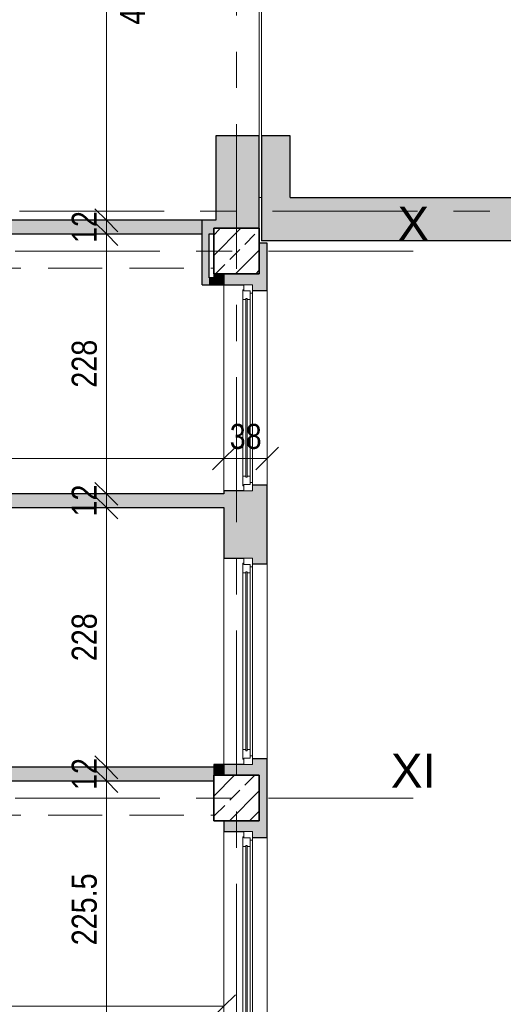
# Model space of a CAD drawing. Header units: centimetres. Extents: x -1737 to 22393, y -8842 to 3760.
# Tile 34 of 44: x 997 to 1422, y 1667 to 2531. Entities that reach past the tile are written whole.
import ezdxf

# ---------------------------------------------------------------- set-up
doc = ezdxf.new("R2010")
doc.units = ezdxf.units.CM
doc.linetypes.add('Oś', pattern=[222.25, 127, -31.75, 31.75, -31.75])
doc.linetypes.add('Ukryte', pattern=[71.438, 47.625, -23.813])
for name, color, linetype, lineweight in [('A-ANNO-DIMS', 211, 'Continuous', 13), ('A-ANNO-DIMS-100', 211, 'Continuous', 13), ('A-AREA', 32, 'Continuous', 9), ('A-DETL-HDLN', 90, 'Ukryte', 9), ('A-FLOR', 192, 'Continuous', 13), ('A-GLAZ', 151, 'Continuous', 13), ('A-WALL', 113, 'Continuous', 13), ('S-COLS', 52, 'Continuous', 9), ('S-GRID', 1, 'Continuous', 13), ('S-GRID-IDEN', 1, 'Continuous', 13)]:
    doc.layers.add(name, color=color, linetype=linetype, lineweight=lineweight)
doc.styles.add('Arial Narrow_1', font='ARIALN.TTF', dxfattribs={"height": 22})
doc.styles.add('Arial_1', font='arial.ttf', dxfattribs={"height": 30})
doc.dimstyles.new('Diagonal_1_100__0_1_', dxfattribs={"dimscale": 30.48, "dimtxt": 22.515481, "dimasz": 0.656168, "dimexe": 0.164042, "dimexo": 0.0625, "dimgap": 0.065617, "dimtad": 1, "dimdec": 1, "dimrnd": 0.1, "dimdsep": 46, "dimtxsty": 'Arial Narrow_1', "dimblk1": 'OBLIQUE', "dimblk2": 'OBLIQUE', "dimsah": 1, "dimcen": 0.09, "dimazin": 0, "dimtfac": 1, "dimtdec": 4, "dimtix": 1, "dimtmove": 0, "dimatfit": 3, "dimfxl": 0.164042, "dimfxlon": 1, "dimtvp": 1, "dimtolj": 1, "dimtzin": 0, "dimarcsym": 2})
doc.dimstyles.new('Diagonal_1_100__0_1__2', dxfattribs={"dimscale": 30.48, "dimtxt": 22.515481, "dimasz": 0.656168, "dimexe": 0.164042, "dimexo": 0.0625, "dimgap": 0.065617, "dimtad": 1, "dimdec": 1, "dimrnd": 0.1, "dimdsep": 46, "dimtxsty": 'Arial Narrow_1', "dimblk1": 'OBLIQUE', "dimblk2": 'OBLIQUE', "dimsah": 1, "dimcen": 0.09, "dimazin": 0, "dimtfac": 1, "dimtdec": 4, "dimtix": 1, "dimtmove": 2, "dimatfit": 3, "dimfxl": 0.164042, "dimfxlon": 1, "dimtvp": 1, "dimtolj": 1, "dimtzin": 0, "dimarcsym": 2})

# ---------------------------------------------------------------- blocks, each defined once
blk = doc.blocks.new('M_Concrete-Square-Column - 400 x 400mm-V19-3_piętro I __3_90 m_ - stan istniejący')
at = {"layer": 'S-COLS'}
h = blk.add_hatch(dxfattribs=at)
h.set_pattern_fill('FP_20', color=256, style=0, pattern_type=2)
h.set_pattern_definition([(45, (-1187.377, -1848.326), (-17.67767, 17.67767), []), (45, (-1169.7, -1848.326), (-17.67767, 17.67767), [12.5, -6.25])])
h.paths.add_polyline_path([(20, -20), (20, 20), (-20, 20), (-20, -20)], flags=0)
at = {"layer": 'S-COLS', "lineweight": 35}
for p, q in [((20, 20), (-20, 20)), ((-20, 20), (-20, -20)), ((20, -20), (20, 20)), ((-20, -20), (20, -20))]:
    blk.add_line(p, q, dxfattribs=at)
blk = doc.blocks.new('M_Concrete-Square-Column - 400 x 400mm-V24-3_piętro I __3_90 m_ - stan istniejący')
at = {"layer": 'S-COLS'}
h = blk.add_hatch(dxfattribs=at)
h.set_pattern_fill('FP_25', color=256, style=0, pattern_type=2)
h.set_pattern_definition([(45, (-1187.377, -2328.326), (-17.67767, 17.67767), []), (45, (-1169.7, -2328.326), (-17.67767, 17.67767), [12.5, -6.25])])
h.paths.add_polyline_path([(20, -20), (20, 20), (-20, 20), (-20, -20)], flags=0)
at = {"layer": 'S-COLS', "lineweight": 35}
for p, q in [((20, 20), (-20, 20)), ((-20, 20), (-20, -20)), ((20, -20), (20, 20)), ((-20, -20), (20, -20))]:
    blk.add_line(p, q, dxfattribs=at)
blk = doc.blocks.new('Okno - automatyczna etykieta - 181x181 _nietypowy podział_-2208595-3_piętro I __3_90 m_ - stan istniejący')
at = {"layer": 'A-GLAZ'}
for p, q in [((-90.5, 1.5), (-85, 1.5)), ((-90.5, -6), (-90.5, 1.5)), ((-86, 2.5), (-77.5, 2.5)), ((-86, 1.5), (-86, 2.5)), ((-85, 1.5), (-86, 1.5)), ((-85, -4), (-85, 1.5)), ((-85, 1.5), (-85, -4)), ((-77.5, 2.5), (-77.5, -0.25)), ((77.5, 2.5), (-77.5, 2.5)), ((77.5, 2.5), (86, 2.5)), ((77.5, -0.25), (77.5, 2.5)), ((85, 1.5), (85, -4)), ((86, 1.5), (85, 1.5)), ((85, 1.5), (90.5, 1.5)), ((85, -4), (85, 1.5)), ((86, 2.5), (86, 1.5)), ((90.5, 1.5), (90.5, -6)), ((-83, -6), (-90.5, -6)), ((-90.5, -6), (90.5, -6)), ((-77.5, -4), (-85, -4)), ((-85, -4), (-83, -4)), ((-83, -4), (-83, -6)), ((83, -6), (-83, -6)), ((-78.5, -1.25), (-78.5, -0.25)), ((-78.5, -0.25), (78.5, -0.25)), ((-78.5, -0.25), (-78.5, -1.25)), ((-77.5, -0.25), (-78.5, -0.25)), ((78.5, -1.25), (-78.5, -1.25)), ((-78.5, -1.25), (-77.5, -1.25)), ((-77.5, -1.25), (-77.5, -4)), ((77.5, -4), (-77.5, -4)), ((78.5, -0.25), (77.5, -0.25)), ((77.5, -1.25), (78.5, -1.25)), ((77.5, -4), (77.5, -1.25)), ((85, -4), (77.5, -4)), ((78.5, -0.25), (78.5, -1.25)), ((78.5, -1.25), (78.5, -0.25)), ((83, -4), (85, -4)), ((83, -6), (83, -4)), ((90.5, -6), (83, -6))]:
    blk.add_line(p, q, dxfattribs=at)
blk = doc.blocks.new('Okno - automatyczna etykieta - 181x181 _nietypowy podział_-2208597-3_piętro I __3_90 m_ - stan istniejący')
at = {"layer": 'A-GLAZ'}
for p, q in [((-83, 6), (-90.5, 6)), ((-90.5, 6), (-90.5, -1.5)), ((-90.5, 6), (90.5, 6)), ((-77.5, 4), (-85, 4)), ((-85, 4), (-85, -1.5)), ((-85, -1.5), (-85, 4)), ((-85, 4), (-83, 4)), ((-83, 4), (-83, 6)), ((83, 6), (-83, 6)), ((78.5, 1.25), (-78.5, 1.25)), ((-78.5, 1.25), (-78.5, 0.25)), ((-78.5, 0.25), (-78.5, 1.25)), ((-78.5, 1.25), (-77.5, 1.25)), ((-78.5, 0.25), (78.5, 0.25)), ((-77.5, 0.25), (-78.5, 0.25)), ((-77.5, 1.25), (-77.5, 4)), ((77.5, 4), (-77.5, 4)), ((-77.5, -2.5), (-77.5, 0.25)), ((85, 4), (77.5, 4)), ((77.5, 4), (77.5, 1.25)), ((77.5, 1.25), (78.5, 1.25)), ((77.5, 0.25), (77.5, -2.5)), ((78.5, 0.25), (77.5, 0.25)), ((78.5, 0.25), (78.5, 1.25)), ((78.5, 1.25), (78.5, 0.25)), ((90.5, 6), (83, 6)), ((83, 6), (83, 4)), ((83, 4), (85, 4)), ((85, -1.5), (85, 4)), ((85, 4), (85, -1.5)), ((90.5, -1.5), (90.5, 6)), ((-90.5, -1.5), (-85, -1.5)), ((-85, -1.5), (-86, -1.5)), ((-86, -1.5), (-86, -2.5)), ((-86, -2.5), (-77.5, -2.5)), ((77.5, -2.5), (-77.5, -2.5)), ((77.5, -2.5), (86, -2.5)), ((86, -1.5), (85, -1.5)), ((85, -1.5), (90.5, -1.5)), ((86, -2.5), (86, -1.5))]:
    blk.add_line(p, q, dxfattribs=at)
blk = doc.blocks.new('DIMBLOCK80-3_piętro I __3_90 m_ - stan istniejący')
at = {"layer": 'A-ANNO-DIMS-100'}
for p, q in [((1073.19, 1863.33), (1063.19, 1873.33)), ((1068.19, 1863.33), (1078.19, 1863.33)), ((1073.19, 1863.33), (1068.19, 1863.33)), ((1073.19, 1637.83), (1073.19, 1863.33)), ((1073.19, 1863.33), (1083.19, 1853.33)), ((1073.19, 1637.83), (1063.19, 1647.83)), ((1068.19, 1637.83), (1078.19, 1637.83)), ((1073.19, 1637.83), (1068.19, 1637.83)), ((1073.19, 1637.83), (1083.19, 1627.83))]:
    blk.add_line(p, q, dxfattribs=at)
at = {"layer": 'A-ANNO-DIMS-100', "color": 0, "insert": (1042.76, 1719.13), "char_height": 22, "width": 75.4805, "attachment_point": 1, "rotation": 90, "line_spacing_factor": 0.974696, "style": 'Arial Narrow_1'}
blk.add_mtext('225.5', dxfattribs=at)
blk = doc.blocks.new('_Oblique')
at = {"color": 0, "linetype": 'ByBlock', "lineweight": -2}
blk.add_line((-0.5, -0.5), (0.5, 0.5), dxfattribs=at)
blk = doc.blocks.new('DIMBLOCK81-3_piętro I __3_90 m_ - stan istniejący')
at = {"layer": 'A-ANNO-DIMS-100'}
for p, q in [((1073.19, 1875.33), (1063.19, 1885.33)), ((1068.19, 1875.33), (1078.19, 1875.33)), ((1073.19, 1875.33), (1068.19, 1875.33)), ((1073.19, 1863.33), (1073.19, 1875.33)), ((1073.19, 1875.33), (1083.19, 1865.33)), ((1073.19, 1863.33), (1063.19, 1873.33)), ((1068.19, 1863.33), (1078.19, 1863.33)), ((1073.19, 1863.33), (1068.19, 1863.33)), ((1073.19, 1863.33), (1083.19, 1853.33))]:
    blk.add_line(p, q, dxfattribs=at)
at = {"layer": 'A-ANNO-DIMS-100', "color": 0, "insert": (1042.76, 1855.39), "char_height": 22, "width": 33.4516, "attachment_point": 1, "rotation": 90, "line_spacing_factor": 0.974696, "style": 'Arial Narrow_1'}
blk.add_mtext('12', dxfattribs=at)
blk = doc.blocks.new('DIMBLOCK82-3_piętro I __3_90 m_ - stan istniejący')
at = {"layer": 'A-ANNO-DIMS-100'}
for p, q in [((1073.19, 2103.33), (1063.19, 2113.33)), ((1068.19, 2103.33), (1078.19, 2103.33)), ((1073.19, 2103.33), (1068.19, 2103.33)), ((1073.19, 1875.33), (1073.19, 2103.33)), ((1073.19, 2103.33), (1083.19, 2093.33)), ((1073.19, 1875.33), (1063.19, 1885.33)), ((1068.19, 1875.33), (1078.19, 1875.33)), ((1073.19, 1875.33), (1068.19, 1875.33)), ((1073.19, 1875.33), (1083.19, 1865.33))]:
    blk.add_line(p, q, dxfattribs=at)
at = {"layer": 'A-ANNO-DIMS-100', "color": 0, "insert": (1042.76, 1968.42), "char_height": 22, "width": 50.1774, "attachment_point": 1, "rotation": 90, "line_spacing_factor": 0.974696, "style": 'Arial Narrow_1'}
blk.add_mtext('228', dxfattribs=at)
blk = doc.blocks.new('DIMBLOCK83-3_piętro I __3_90 m_ - stan istniejący')
at = {"layer": 'A-ANNO-DIMS-100'}
for p, q in [((1073.19, 2115.33), (1063.19, 2125.33)), ((1073.19, 2103.33), (1063.19, 2113.33)), ((1068.19, 2115.33), (1078.19, 2115.33)), ((1073.19, 2115.33), (1068.19, 2115.33)), ((1073.19, 2103.33), (1073.19, 2115.33)), ((1073.19, 2115.33), (1083.19, 2105.33)), ((1068.19, 2103.33), (1078.19, 2103.33)), ((1073.19, 2103.33), (1068.19, 2103.33)), ((1073.19, 2103.33), (1083.19, 2093.33))]:
    blk.add_line(p, q, dxfattribs=at)
at = {"layer": 'A-ANNO-DIMS-100', "color": 0, "insert": (1042.76, 2095.39), "char_height": 22, "width": 33.4516, "attachment_point": 1, "rotation": 90, "line_spacing_factor": 0.974696, "style": 'Arial Narrow_1'}
blk.add_mtext('12', dxfattribs=at)
blk = doc.blocks.new('DIMBLOCK84-3_piętro I __3_90 m_ - stan istniejący')
at = {"layer": 'A-ANNO-DIMS-100'}
for p, q in [((1073.19, 2343.33), (1063.19, 2353.33)), ((1068.19, 2343.33), (1078.19, 2343.33)), ((1073.19, 2343.33), (1068.19, 2343.33)), ((1073.19, 2115.33), (1073.19, 2343.33)), ((1073.19, 2343.33), (1083.19, 2333.33)), ((1073.19, 2115.33), (1063.19, 2125.33)), ((1068.19, 2115.33), (1078.19, 2115.33)), ((1073.19, 2115.33), (1068.19, 2115.33)), ((1073.19, 2115.33), (1083.19, 2105.33))]:
    blk.add_line(p, q, dxfattribs=at)
at = {"layer": 'A-ANNO-DIMS-100', "color": 0, "insert": (1042.76, 2208.42), "char_height": 22, "width": 50.1774, "attachment_point": 1, "rotation": 90, "line_spacing_factor": 0.974696, "style": 'Arial Narrow_1'}
blk.add_mtext('228', dxfattribs=at)
blk = doc.blocks.new('DIMBLOCK85-3_piętro I __3_90 m_ - stan istniejący')
at = {"layer": 'A-ANNO-DIMS-100'}
for p, q in [((1073.19, 2355.33), (1063.19, 2365.33)), ((1073.19, 2343.33), (1063.19, 2353.33)), ((1068.19, 2355.33), (1078.19, 2355.33)), ((1073.19, 2355.33), (1068.19, 2355.33)), ((1073.19, 2343.33), (1073.19, 2355.33)), ((1073.19, 2355.33), (1083.19, 2345.33)), ((1068.19, 2343.33), (1078.19, 2343.33)), ((1073.19, 2343.33), (1068.19, 2343.33)), ((1073.19, 2343.33), (1083.19, 2333.33))]:
    blk.add_line(p, q, dxfattribs=at)
at = {"layer": 'A-ANNO-DIMS-100', "color": 0, "insert": (1042.76, 2335.39), "char_height": 22, "width": 33.4516, "attachment_point": 1, "rotation": 90, "line_spacing_factor": 0.974696, "style": 'Arial Narrow_1'}
blk.add_mtext('12', dxfattribs=at)
blk = doc.blocks.new('DIMBLOCK86-3_piętro I __3_90 m_ - stan istniejący')
at = {"layer": 'A-ANNO-DIMS-100'}
for p, q in [((1073.19, 2822.33), (1063.19, 2832.33)), ((1068.19, 2822.33), (1078.19, 2822.33)), ((1073.19, 2822.33), (1068.19, 2822.33)), ((1073.19, 2355.33), (1073.19, 2822.33)), ((1073.19, 2822.33), (1083.19, 2812.33)), ((1073.19, 2355.33), (1063.19, 2365.33)), ((1068.19, 2355.33), (1078.19, 2355.33)), ((1073.19, 2355.33), (1068.19, 2355.33)), ((1073.19, 2355.33), (1083.19, 2345.33))]:
    blk.add_line(p, q, dxfattribs=at)
at = {"layer": 'A-ANNO-DIMS-100', "color": 0, "insert": (1085.07, 2527.02), "char_height": 22, "width": 50.1774, "attachment_point": 1, "rotation": 90, "line_spacing_factor": 0.974696, "style": 'Arial Narrow_1'}
blk.add_mtext('467', dxfattribs=at)
blk = doc.blocks.new('DIMBLOCK109-3_piętro I __3_90 m_ - stan istniejący')
at = {"layer": 'A-ANNO-DIMS-100'}
for p, q in [((1176.38, 2146.24), (1186.38, 2156.24)), ((1214.38, 2146.24), (1224.38, 2156.24)), ((1176.38, 2146.24), (1166.38, 2136.24)), ((1176.38, 2141.24), (1176.38, 2151.24)), ((1214.38, 2146.24), (1176.38, 2146.24)), ((1176.38, 2146.24), (1176.38, 2141.24)), ((1214.38, 2146.24), (1204.38, 2136.24)), ((1214.38, 2141.24), (1214.38, 2151.24)), ((1214.38, 2146.24), (1214.38, 2141.24))]:
    blk.add_line(p, q, dxfattribs=at)
at = {"layer": 'A-ANNO-DIMS-100', "color": 0, "insert": (1181.44, 2176.68), "char_height": 22, "width": 33.4516, "attachment_point": 1, "line_spacing_factor": 0.974696, "style": 'Arial Narrow_1'}
blk.add_mtext('38', dxfattribs=at)
blk = doc.blocks.new('DIMBLOCK110-3_piętro I __3_90 m_ - stan istniejący')
at = {"layer": 'A-ANNO-DIMS-100'}
for p, q in [((542.38, 2146.24), (552.38, 2156.24)), ((1176.38, 2146.24), (1186.38, 2156.24)), ((542.38, 2146.24), (532.38, 2136.24)), ((542.38, 2141.24), (542.38, 2151.24)), ((1176.38, 2146.24), (542.38, 2146.24)), ((542.38, 2146.24), (542.38, 2141.24)), ((1176.38, 2146.24), (1166.38, 2136.24)), ((1176.38, 2141.24), (1176.38, 2151.24)), ((1176.38, 2146.24), (1176.38, 2141.24))]:
    blk.add_line(p, q, dxfattribs=at)
at = {"layer": 'A-ANNO-DIMS-100', "color": 0, "insert": (838.47, 2176.68), "char_height": 22, "width": 50.1774, "attachment_point": 1, "line_spacing_factor": 0.974696, "style": 'Arial Narrow_1'}
blk.add_mtext('634', dxfattribs=at)
blk = doc.blocks.new('DIMBLOCK246-3_piętro I __3_90 m_ - stan istniejący')
at = {"layer": 'A-ANNO-DIMS-100'}
for p, q in [((542.38, 1665.74), (552.38, 1675.74)), ((542.38, 1660.74), (542.38, 1670.74)), ((1176.38, 1665.74), (1186.38, 1675.74)), ((1176.38, 1660.74), (1176.38, 1670.74)), ((542.38, 1665.74), (532.38, 1655.74)), ((1176.38, 1665.74), (542.38, 1665.74)), ((542.38, 1665.74), (542.38, 1660.74)), ((1176.38, 1665.74), (1166.38, 1655.74)), ((1176.38, 1665.74), (1176.38, 1660.74))]:
    blk.add_line(p, q, dxfattribs=at)
at = {"layer": 'A-ANNO-DIMS-100', "color": 0, "insert": (838.47, 1696.17), "char_height": 22, "width": 50.1774, "attachment_point": 1, "line_spacing_factor": 0.974696, "style": 'Arial Narrow_1'}
blk.add_mtext('634', dxfattribs=at)

msp = doc.modelspace()

# ---------------------------------------------------------------- hatches: boundary and pattern name
at = {"layer": 'A-WALL'}
h = msp.add_hatch(color=9, dxfattribs=at)
h.paths.add_polyline_path([(1234.38, 2375.33), (1234.38, 2429.33), (1209.38, 2429.33), (1209.38, 2375.33)], flags=0)
h.paths.add_polyline_path([(1234.38, 2757.33), (1234.38, 2949.83), (1209.38, 2949.83), (1209.38, 2757.33)], flags=0)
h.paths.add_polyline_path([(1209.38, 3155.83), (1234.38, 3155.88), (1234.38, 3190.83), (1221.88, 3190.83), (1221.88, 3177.83), (1209.38, 3177.83), (1209.38, 3155.88)], flags=0)
h = msp.add_hatch(color=9, dxfattribs=at)
h.paths.add_polyline_path([(1182.68, 2348.33), (1207.38, 2348.33), (1207.38, 2429.33), (1169.38, 2429.33), (1169.38, 2348.33)], flags=0)
h.paths.add_polyline_path([(1169.38, 2757.33), (1207.38, 2757.33), (1207.38, 2788.33), (1169.38, 2788.33)], flags=0)
at = {"layer": 'A-WALL', "lineweight": 5}
msp.add_hatch(color=254, dxfattribs=at).paths.add_polyline_path([(1261.75, 2337.33), (1547.1, 2337.33), (1553.92, 2375.33), (1209.38, 2375.33), (1209.38, 2337.33)], flags=0)
at = {"layer": 'A-WALL'}
h = msp.add_hatch(color=9, dxfattribs=at)
h.paths.add_polyline_path([(607.38, 2343.33), (727.38, 2343.33), (727.38, 2355.33), (607.38, 2355.33), (607.38, 2348.33)], flags=0)
h.paths.add_polyline_path([(837.38, 2343.33), (1157.38, 2343.33), (1157.38, 2355.33), (837.38, 2355.33)], flags=0)
for points in [[(1157.38, 2343.33), (1167.38, 2343.33), (1167.38, 2348.33), (1169.38, 2348.33), (1169.38, 2355.33), (1157.38, 2355.33)], [(1163.38, 2298.83), (1163.38, 2343.33), (1157.38, 2343.33), (1157.38, 2298.83)], [(1176.38, 2298.83), (1176.38, 2308.33), (1167.38, 2308.33), (1167.38, 2298.83)], [(1167.38, 2298.83), (1167.38, 2304.83), (1163.38, 2304.83), (1163.38, 2298.83)], [(542.38, 2103.33), (1176.38, 2103.33), (1176.38, 2115.33), (542.38, 2115.33)], [(542.38, 1863.33), (567.38, 1863.33), (567.38, 1868.33), (607.38, 1868.33), (607.38, 1863.33), (1167.38, 1863.33), (1167.38, 1875.33), (542.38, 1875.33)], [(1176.38, 1868.33), (1176.38, 1877.83), (1167.38, 1877.83), (1167.38, 1868.33)]]:
    msp.add_hatch(color=9, dxfattribs=at).paths.add_polyline_path(points, flags=0)
h = msp.add_hatch(color=9, dxfattribs=at)
h.paths.add_polyline_path([(1207.38, 908.33), (1214.38, 908.33), (1214.38, 922.83), (1201.38, 922.83), (1201.38, 917.83), (1176.38, 917.83), (1176.38, 908.33), (1201.38, 908.33)], flags=0)
h.paths.add_polyline_path([(1201.38, 1093.83), (1214.38, 1093.83), (1214.38, 1162.83), (1201.38, 1162.83), (1201.38, 1157.83), (1176.38, 1157.83), (1176.38, 1098.83), (1201.38, 1098.83)], flags=0)
h.paths.add_polyline_path([(1214.38, 1333.83), (1214.38, 1402.83), (1201.38, 1402.83), (1201.38, 1397.83), (1176.38, 1397.83), (1176.38, 1388.33), (1207.38, 1388.33), (1207.38, 1348.33), (1176.38, 1348.33), (1176.38, 1338.83), (1201.38, 1338.83), (1201.38, 1333.83)], flags=0)
h.paths.add_polyline_path([(1201.38, 1573.83), (1214.38, 1573.83), (1214.38, 1642.83), (1201.38, 1642.83), (1201.38, 1637.83), (1176.38, 1637.83), (1176.38, 1578.83), (1201.38, 1578.83)], flags=0)
h.paths.add_polyline_path([(1214.38, 1813.83), (1214.38, 1882.83), (1201.38, 1882.83), (1201.38, 1877.83), (1176.38, 1877.83), (1176.38, 1868.33), (1207.38, 1868.33), (1207.38, 1828.33), (1176.38, 1828.33), (1176.38, 1818.83), (1201.38, 1818.83), (1201.38, 1813.83)], flags=0)
h.paths.add_polyline_path([(1214.38, 2053.83), (1214.38, 2122.83), (1201.38, 2122.83), (1201.38, 2117.83), (1176.38, 2117.83), (1176.38, 2058.83), (1201.38, 2058.83), (1201.38, 2053.83)], flags=0)
h.paths.add_polyline_path([(1214.38, 2293.83), (1214.38, 2335.33), (1207.38, 2335.33), (1207.38, 2308.33), (1176.38, 2308.33), (1176.38, 2298.83), (1201.38, 2298.83), (1201.38, 2293.83)], flags=0)

# ---------------------------------------------------------------- linework, layer by layer
at = {"layer": 'A-AREA'}
for p, q in [((1207.38, 2429.33), (1207.38, 2757.33)), ((1209.38, 2429.33), (1209.38, 2757.33))]:
    msp.add_line(p, q, dxfattribs=at)
at = {"layer": 'A-DETL-HDLN'}
for p, q in [((-1192.62, 2343.33), (1167.38, 2343.33)), ((-1192.62, 2343.33), (1167.38, 2343.33)), ((-1192.62, 2313.33), (1167.38, 2313.33)), ((-1192.62, 2313.33), (1167.38, 2313.33)), ((-1192.62, 1863.33), (1167.38, 1863.33)), ((-1192.62, 1863.33), (1167.38, 1863.33)), ((-1192.62, 1833.33), (1167.38, 1833.33)), ((-1192.62, 1833.33), (1167.38, 1833.33))]:
    msp.add_line(p, q, dxfattribs=at)
at = {"layer": 'A-FLOR'}
msp.add_line((1207.38, 2375.33), (1209.38, 2375.33), dxfattribs=at)
at = {"layer": 'A-WALL', "color": 7, "lineweight": 25}
for p, q in [((1169.38, 2429.33), (1169.38, 2355.33)), ((1207.38, 2429.33), (1169.38, 2429.33)), ((1207.38, 2348.33), (1207.38, 2429.33)), ((1209.38, 2429.33), (1209.38, 2337.33)), ((1234.38, 2429.33), (1209.38, 2429.33)), ((1234.38, 2375.33), (1234.38, 2429.33)), ((1234.38, 2375.33), (1553.92, 2375.33)), ((1169.38, 2355.33), (530.38, 2355.33)), ((1157.38, 2298.83), (1157.38, 2355.33)), ((607.38, 2343.33), (1157.38, 2343.33)), ((1163.38, 2343.33), (1167.38, 2343.33)), ((1163.38, 2304.83), (1163.38, 2343.33)), ((1214.38, 2335.33), (1207.38, 2335.33)), ((1585.71, 2337.33), (1209.38, 2337.33)), ((1214.38, 2293.83), (1214.38, 2335.33)), ((1167.38, 2308.33), (1167.38, 2298.83)), ((1176.38, 2308.33), (1176.38, 2298.83)), ((1157.38, 2298.83), (1193.88, 2298.83)), ((1167.38, 2304.83), (1163.38, 2304.83)), ((1201.38, 2293.83), (1214.38, 2293.83)), ((1176.38, 2117.83), (1176.38, 2115.33)), ((1193.88, 2117.83), (1176.38, 2117.83)), ((1214.38, 2122.83), (1201.38, 2122.83)), ((1214.38, 2053.83), (1214.38, 2122.83)), ((1176.38, 2115.33), (542.38, 2115.33)), ((542.38, 2103.33), (1176.38, 2103.33)), ((1176.38, 2103.33), (1176.38, 2058.83)), ((1176.38, 2058.83), (1193.88, 2058.83)), ((1201.38, 2053.83), (1214.38, 2053.83)), ((1167.38, 1875.33), (542.38, 1875.33)), ((1193.88, 1877.83), (1167.38, 1877.83)), ((1167.38, 1877.83), (1167.38, 1868.33)), ((1176.38, 1877.83), (1176.38, 1868.33)), ((1214.38, 1882.83), (1201.38, 1882.83)), ((1214.38, 1813.83), (1214.38, 1882.83)), ((607.38, 1863.33), (1167.38, 1863.33)), ((1176.38, 1828.33), (1176.38, 1818.83)), ((1176.38, 1818.83), (1193.88, 1818.83)), ((1201.38, 1813.83), (1214.38, 1813.83))]:
    msp.add_line(p, q, dxfattribs=at)
at = {"layer": 'A-WALL'}
for p, q in [((1176.38, 2117.83), (1176.38, 2298.83)), ((1214.38, 2293.83), (1214.38, 2122.83)), ((1176.38, 1877.83), (1176.38, 2058.83)), ((1214.38, 2053.83), (1214.38, 1882.83)), ((1176.38, 1637.83), (1176.38, 1818.83)), ((1214.38, 1813.83), (1214.38, 1642.83))]:
    msp.add_line(p, q, dxfattribs=at)
at = {"layer": 'S-GRID', "linetype": 'Oś'}
for p, q in [((1187.38, 2884.27), (1187.38, 27.13)), ((-1225.62, 2363.33), (1774.38, 2363.33)), ((1342.46, 2328.33), (-1368.76, 2328.33)), ((1342.46, 1848.33), (-1368.76, 1848.33))]:
    msp.add_line(p, q, dxfattribs=at)

# ---------------------------------------------------------------- block references
at = {"layer": 'A-GLAZ'}
for name, p, rotation in [('Okno - automatyczna etykieta - 181x181 _nietypowy podział_-2208595-3_piętro I __3_90 m_ - stan istniejący', (1195.38, 2208.33), 90.00000000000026), ('Okno - automatyczna etykieta - 181x181 _nietypowy podział_-2208595-3_piętro I __3_90 m_ - stan istniejący', (1195.38, 1968.33), 90.00000000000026), ('Okno - automatyczna etykieta - 181x181 _nietypowy podział_-2208597-3_piętro I __3_90 m_ - stan istniejący', (1195.38, 1728.33), 270.0000000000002)]:
    msp.add_blockref(name, p, dxfattribs=dict(at, rotation=rotation))
at = {"layer": 'S-COLS'}
for name, p in [('M_Concrete-Square-Column - 400 x 400mm-V24-3_piętro I __3_90 m_ - stan istniejący', (1187.38, 2328.33)), ('M_Concrete-Square-Column - 400 x 400mm-V19-3_piętro I __3_90 m_ - stan istniejący', (1187.38, 1848.33))]:
    msp.add_blockref(name, p, dxfattribs=at)

# ---------------------------------------------------------------- texts
at = {"layer": 'S-GRID-IDEN', "char_height": 30, "attachment_point": 5, "line_spacing_factor": 0.936439, "style": 'Arial_1'}
for s, insert, width in [('\\pxqc,t4.23333,8.46667,12.7,16.93333,21.16667,25.4,29.63333,33.86667,38.1,42.33333,46.56667,50.8,55.03333,59.26667,63.5,67.73333,71.96667,76.2,80.43333,84.66667,88.9,93.13333,97.36667,101.6,105.83333,110.06667,114.3,118.53333,122.76667,127,131.23333,135.46667;{X}', (1342.59, 2352.39), 27.8), ('\\pxqc,t4.23333,8.46667,12.7,16.93333,21.16667,25.4,29.63333,33.86667,38.1,42.33333,46.56667,50.8,55.03333,59.26667,63.5,67.73333,71.96667,76.2,80.43333,84.66667,88.9,93.13333,97.36667,101.6,105.83333,110.06667,114.3,118.53333,122.76667,127,131.23333,135.46667;{XI}', (1342.59, 1872.39), 39.7)]:
    msp.add_mtext(s, dxfattribs=dict(at, insert=insert, width=width))

# ---------------------------------------------------------------- dimensions: what is measured, and where the dimension line sits
at = {"layer": 'A-ANNO-DIMS'}
dim = msp.add_linear_dim(base=(1073.19, 2822.33), p1=(1068.19, 2355.33), p2=(1068.19, 2822.33), angle=90, dimstyle='Diagonal_1_100__0_1__2', override={"dimpost": '<>', "dimfxl": 467}, dxfattribs=at)
dim.commit()
dim.dimension.update_dxf_attribs({"geometry": 'DIMBLOCK86-3_piętro I __3_90 m_ - stan istniejący', "text_midpoint": (1099.73, 2552.11), "dimtype": 160, "text_rotation": 90})
for base, p1, p2, angle, override, picture, middle in [((1073.19, 2355.33), (1068.19, 2343.33), (1068.19, 2355.33), 90, {"dimpost": '<>', "dimfxl": 12}, 'DIMBLOCK85-3_piętro I __3_90 m_ - stan istniejący', (1060.15, 2349.33)), ((1073.19, 2343.33), (1068.19, 2115.33), (1068.19, 2343.33), 90, {"dimpost": '<>', "dimfxl": 228}, 'DIMBLOCK84-3_piętro I __3_90 m_ - stan istniejący', (1059.96, 2229.33)), ((542.38, 2146.24), (1176.38, 2141.24), (542.38, 2141.24), 0, {"dimpost": '<>', "dimfxl": 634}, 'DIMBLOCK110-3_piętro I __3_90 m_ - stan istniejący', (859.38, 2159.47)), ((1176.38, 2146.24), (1214.38, 2141.24), (1176.38, 2141.24), 0, {"dimpost": '<>', "dimfxl": 38}, 'DIMBLOCK109-3_piętro I __3_90 m_ - stan istniejący', (1195.38, 2159.47)), ((1073.19, 2115.33), (1068.19, 2103.33), (1068.19, 2115.33), 90, {"dimpost": '<>', "dimfxl": 12}, 'DIMBLOCK83-3_piętro I __3_90 m_ - stan istniejący', (1060.15, 2109.33)), ((1073.19, 2103.33), (1068.19, 1875.33), (1068.19, 2103.33), 90, {"dimpost": '<>', "dimfxl": 228}, 'DIMBLOCK82-3_piętro I __3_90 m_ - stan istniejący', (1059.96, 1989.33)), ((1073.19, 1875.33), (1068.19, 1863.33), (1068.19, 1875.33), 90, {"dimpost": '<>', "dimfxl": 12}, 'DIMBLOCK81-3_piętro I __3_90 m_ - stan istniejący', (1060.15, 1869.33)), ((1073.19, 1863.33), (1068.19, 1637.83), (1068.19, 1863.33), 90, {"dimpost": '<>', "dimfxl": 225.5}, 'DIMBLOCK80-3_piętro I __3_90 m_ - stan istniejący', (1059.96, 1750.58)), ((542.38, 1665.74), (1176.38, 1660.74), (542.38, 1660.74), 0, {"dimpost": '<>', "dimfxl": 634}, 'DIMBLOCK246-3_piętro I __3_90 m_ - stan istniejący', (859.38, 1678.97))]:
    dim = msp.add_linear_dim(base=base, p1=p1, p2=p2, angle=angle, dimstyle='Diagonal_1_100__0_1_', override=override, dxfattribs=at)
    dim.commit()
    dim.dimension.update_dxf_attribs({"geometry": picture, "text_midpoint": middle})

doc.saveas('drawing.dxf')
